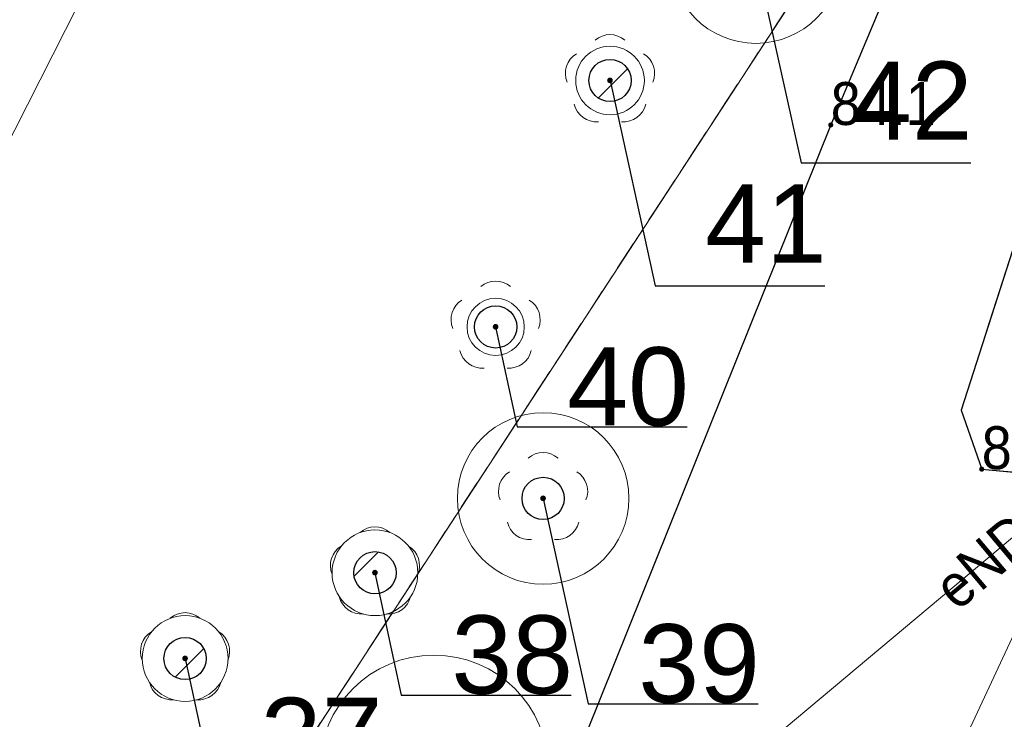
# Model space of a CAD drawing. Header units: metres. Extents: x 6540907 to 6541833, y 5893434 to 5894895.
# Tile 20 of 256: x 6540996 to 6541013, y 5893627 to 5893639. Entities that reach past the tile are written whole.
import ezdxf
from ezdxf import colors
from ezdxf.entities.mleader import LeaderData, LeaderLine
from ezdxf.enums import TextEntityAlignment as Align
from ezdxf.math import Vec2, Vec3

# ---------------------------------------------------------------- set-up
doc = ezdxf.new("R2010")
doc.units = ezdxf.units.M
doc.header["$MEASUREMENT"] = 0
for name, pattern in [('1.5_0.5', [2, 1.5, -0.5]), ('219-500', [0, 0]), ('egug-500', [1, 0.5, -0.5])]:
    doc.linetypes.add(name, pattern=pattern)
doc.layers.get('0').update_dxf_attribs({"color": 2, "linetype": 'CONTINUOUS', "lineweight": 5})
for name, color, linetype, lineweight in [('218-kontur użytku gruntowego', 251, 'CONTINUOUS', 9), ('219-działka ewidencyjna', 152, 'CONTINUOUS', 18), ('drzewo liściaste', 251, 'CONTINUOUS', 9), ('jezdnia', 251, 'CONTINUOUS', 9), ('krawężnik', 251, 'CONTINUOUS', 9), ('pikieta naturalna', 251, 'CONTINUOUS', 9), ('pikieta naturalna-Atr2', 251, 'CONTINUOUS', 9), ('przewód elektroenergetyczny podziemny', 251, 'CONTINUOUS', 9), ('przewód elektroenergetyczny podziemny-Atr1', 251, 'CONTINUOUS', 9), ('przewód wodociągowy', 251, 'CONTINUOUS', 9), ('woda stojąca', 251, 'CONTINUOUS', 9), ('z_i_drzewa_liściste_korony', 66, 'CONTINUOUS', 20), ('z_i_drzewa_opis', 7, 'CONTINUOUS', 25)]:
    doc.layers.add(name, color=color, linetype=linetype, lineweight=lineweight)
doc.styles.add('Opisowy', font='arial.ttf')
doc.styles.get("Standard").update_dxf_attribs({"font": 'Arial', "width": 0.75})

# ---------------------------------------------------------------- blocks, each defined once
blk = doc.blocks.new('PW01')
at = {"linetype": 'Continuous', "lineweight": 13}
h = blk.add_hatch(color=0, dxfattribs=at)
edge = h.paths.add_edge_path()
edge.add_arc((0, 0), 0.045, 0, 360)
blk = doc.blocks.new('OP021')
at = {"linetype": 'Continuous', "lineweight": 13}
h = blk.add_hatch(color=0, dxfattribs=at)
edge = h.paths.add_edge_path()
edge.add_arc((0, 0), 0.05, 0, 360)
at = {"color": 0, "linetype": 'Continuous', "lineweight": 13}
for centre, start, end in [((0, 0.4), 49.272, 130.728), ((-0.38, 0.124), 121.308, 202.548), ((0.38, 0.124), 337.452, 58.692), ((-0.235, -0.324), 193.221, 274.871), ((0.235, -0.324), 265.129, 346.779)]:
    blk.add_arc(centre, 0.4, start, end, dxfattribs=at)
blk = doc.blocks.new('_None')
blk = doc.blocks.new('punkt')
h = blk.add_hatch()
h.set_pattern_fill('ANSI32', color=256, scale=0.2)
h.set_pattern_definition([(45, (-4781848.87, -5644337.08), (-1.34703841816, 1.34703841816), []), (45, (-4781847.972, -5644337.08), (-1.34703841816, 1.34703841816), [])])
edge = h.paths.add_edge_path()
edge.add_arc((0, 0), 0.243, 0, 360)
blk.add_circle((0, 0), 0.243)

msp = doc.modelspace()

# ---------------------------------------------------------------- linework, layer by layer
at = {"layer": '218-kontur użytku gruntowego', "linetype": 'egug-500', "lineweight": 18, "flags": 128}
for points in [[(6541015.38, 5893648.033), (6541000.71, 5893625.563)], [(6541000.71, 5893625.563), (6541015.38, 5893648.033)]]:
    msp.add_lwpolyline(points, dxfattribs=at)
at = {"layer": '219-działka ewidencyjna', "linetype": '219-500', "lineweight": 18, "flags": 128}
msp.add_lwpolyline([(6541018.98, 5893653.543), (6541000.71, 5893625.563)], dxfattribs=at)
at = {"layer": 'jezdnia', "linetype": '1.5_0.5', "lineweight": 18, "flags": 128}
msp.add_lwpolyline([(6540921.23, 5893551.933), (6540924.81, 5893548.553), (6540929.08, 5893553.073), (6540942.44, 5893566.903), (6540948.83, 5893570.673), (6540957.35, 5893575.643), (6540959.24, 5893576.693), (6540967.4, 5893581.433), (6540969.59, 5893582.733), (6540972.14, 5893584.133), (6540973.93, 5893585.133), (6540977.19, 5893587.023), (6540983.03, 5893590.913), (6540987.16, 5893594.463), (6540988.5, 5893595.803), (6540993.97, 5893601.253), (6540998.31, 5893606.163), (6541001.31, 5893610.353), (6541002.44, 5893611.973), (6541003.89, 5893613.983), (6541005.24, 5893615.203), (6541007.68, 5893616.123), (6541010.72, 5893616.493), (6541014.25, 5893615.853), (6541018.77, 5893614.053), (6541020.68, 5893616.033), (6541015.79, 5893620.743), (6541014.35, 5893622.973), (6541014.44, 5893625.493), (6541015.79, 5893627.063), (6541031.2, 5893636.723), (6541029.11, 5893639.573), (6541014.27, 5893631.143), (6541013.09, 5893631.253), (6541012.73, 5893632.283), (6541014.9, 5893639.033), (6541015.56, 5893640.763), (6541016.28, 5893642.473), (6541018.17, 5893645.953), (6541014.81, 5893647.663), (6541010.45, 5893637.273), (6541005.96, 5893626.093), (6541002.87, 5893619.843), (6540997.93, 5893612.263), (6540994.91, 5893608.243), (6540988.4, 5893601.173), (6540982.23, 5893595.403), (6540975.63, 5893590.783), (6540966.12, 5893585.263), (6540958.27, 5893580.933), (6540948.75, 5893575.423), (6540936.8, 5893567.973), (6540932.82, 5893564.933)], close=True, dxfattribs=at)
at = {"layer": 'krawężnik', "linetype": 'Continuous', "lineweight": 25, "flags": 128}
for points in [[(6541014.81, 5893647.663), (6541010.45, 5893637.273), (6541005.96, 5893626.093), (6541002.87, 5893619.843), (6540997.93, 5893612.263), (6540994.91, 5893608.243), (6540988.4, 5893601.173), (6540982.23, 5893595.403), (6540975.63, 5893590.783), (6540966.12, 5893585.263), (6540958.27, 5893580.933)], [(6541018.17, 5893645.953), (6541016.28, 5893642.473), (6541015.56, 5893640.763), (6541014.9, 5893639.033), (6541012.73, 5893632.283), (6541013.09, 5893631.253), (6541014.27, 5893631.143), (6541029.11, 5893639.573)]]:
    msp.add_lwpolyline(points, dxfattribs=at)
at = {"layer": 'przewód elektroenergetyczny podziemny', "linetype": 'Continuous', "lineweight": 18, "flags": 128}
msp.add_lwpolyline([(6540949.3, 5893575.973), (6540983.91, 5893598.533), (6540995.37, 5893610.173), (6541000.93, 5893619.413), (6541019.64, 5893635.093)], dxfattribs=at)
at = {"layer": 'przewód wodociągowy', "linetype": 'Continuous', "lineweight": 18, "flags": 128}
msp.add_lwpolyline([(6541018.31, 5893638.003), (6541017.52, 5893636.663), (6541012.73, 5893626.393), (6541011.16, 5893620.703)], dxfattribs=at)
at = {"layer": 'woda stojąca', "linetype": 'Continuous', "lineweight": 18, "flags": 128}
msp.add_lwpolyline([(6540907.06, 5893551.52), (6540908.8, 5893553.343), (6540915.93, 5893559.893), (6540921.96, 5893564.723), (6540933.44, 5893577.593), (6540944.84, 5893585.783), (6540956.32, 5893594.783), (6540968.69, 5893605.193), (6540976.33, 5893611.183), (6540989.91, 5893626.723), (6540994.84, 5893634.553), (6541002.18, 5893649.033), (6541014.56, 5893655.533), (6541020.38, 5893659.203), (6541022.69, 5893664.113), (6541025.77, 5893665.143), (6541033.93, 5893669.823), (6541046.31, 5893678.023), (6541063.19, 5893689.683), (6541068.21, 5893694.263), (6541072.59, 5893699.483), (6541074.57, 5893702.573), (6541086.39, 5893706.053)], dxfattribs=at)
at = {"layer": 'z_i_drzewa_liściste_korony', "linetype": 'Continuous'}
for centre, radius in [((6541009.141, 5893640.201), 1.5), ((6541006.591, 5893638.051), 0.6), ((6541004.591, 5893633.741), 0.5), ((6541005.421, 5893630.741), 1.5), ((6541002.481, 5893629.441), 0.75), ((6540999.161, 5893627.941), 0.75), ((6541003.511, 5893626.001), 2)]:
    msp.add_circle(centre, radius, dxfattribs=at)

# ---------------------------------------------------------------- block references
at = {"layer": 'drzewo liściaste', "linetype": 'Continuous', "lineweight": 18}
for p in [(6541006.59, 5893638.053), (6541006.59, 5893638.053), (6541006.59, 5893638.053), (6541004.59, 5893633.743), (6541004.59, 5893633.743), (6541004.59, 5893633.743), (6541005.42, 5893630.743), (6541005.42, 5893630.743), (6541005.42, 5893630.743), (6541002.48, 5893629.443), (6541002.48, 5893629.443), (6541002.48, 5893629.443), (6540999.16, 5893627.943), (6540999.16, 5893627.943), (6540999.16, 5893627.943)]:
    msp.add_blockref('OP021', p, dxfattribs=at)
at = {"layer": 'pikieta naturalna', "linetype": 'Continuous', "lineweight": 13}
for p in [(6541010.45, 5893637.273), (6541013.09, 5893631.253)]:
    msp.add_blockref('PW01', p, dxfattribs=at)
at = {"layer": 'z_i_drzewa_opis', "ltscale": 0.01, "xscale": 1.520278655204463, "yscale": 1.520278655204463, "zscale": 1.520278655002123}
for p in [(6541006.591, 5893638.051), (6541004.591, 5893633.741), (6541005.421, 5893630.741), (6541002.481, 5893629.441), (6540999.161, 5893627.941)]:
    msp.add_blockref('punkt', p, dxfattribs=at)

# ---------------------------------------------------------------- texts
at = {"layer": 'pikieta naturalna-Atr2', "width": 0.9}
for p in [(6541010.45, 5893637.273), (6541013.09, 5893631.253)]:
    msp.add_text('84.1', height=0.75, dxfattribs=at).set_placement(p)
at = {"layer": 'przewód elektroenergetyczny podziemny-Atr1', "width": 0.9}
msp.add_text('eND', height=0.75, rotation=39.965, dxfattribs=at).set_placement((6541012.42, 5893629.043), align=Align.MIDDLE_LEFT)

# ---------------------------------------------------------------- leaders
at = {"layer": 'z_i_drzewa_opis'}
ml = msp.add_multileader_mtext('Standard', dxfattribs=at)
ml.set_content('42', color=256, style='Opisowy')
ml.set_leader_properties()
ml.set_arrow_properties(name='NONE')
ml.build(insert=Vec2(0, 0))
ml.multileader.update_dxf_attribs({"has_dogleg": 0, "text_left_attachment_type": 6, "text_right_attachment_type": 5, "text_top_attachment_type": 0, "text_bottom_attachment_type": 0, "dogleg_length": 1.914, "arrow_head_size": 7.005})
ctx = ml.context
ctx.base_point, ctx.char_height, ctx.arrow_head_size, ctx.landing_gap_size, ctx.plane_origin = Vec3(6541009.93, 5893636.608), 1.3683, 7.005, 0.876, Vec3(6541002.558, 5893632.224)
ctx.left_attachment, ctx.right_attachment, ctx.attachment_type = 6, 5, 2
notes = []
notes.append((ctx, [(1, (1, 1, 0), (6541006.889, 5893636.608), (1, 0), 3.041, [(0, [(6541009.141, 5893640.201), (6541009.93, 5893636.608), (6541009.93, 5893636.608), (6541009.93, 5893636.608), (6541009.93, 5893636.608), (6541009.93, 5893636.608), (6541009.93, 5893636.608), (6541009.93, 5893636.608), (6541009.93, 5893636.608), (6541009.93, 5893636.608), (6541009.93, 5893636.608), (6541009.93, 5893636.608), (6541009.93, 5893636.608), (6541009.93, 5893636.608), (6541009.93, 5893636.608), (6541009.93, 5893636.608), (6541009.93, 5893636.608), (6541009.93, 5893636.608), (6541009.93, 5893636.608), (6541009.93, 5893636.608), (6541009.93, 5893636.608), (6541009.93, 5893636.608), (6541009.93, 5893636.608), (6541009.93, 5893636.608), (6541009.93, 5893636.608), (6541009.93, 5893636.608), (6541009.93, 5893636.608), (6541009.93, 5893636.608), (6541009.93, 5893636.608), (6541009.93, 5893636.608), (6541009.93, 5893636.608), (6541009.93, 5893636.608), (6541009.93, 5893636.608), (6541009.93, 5893636.608), (6541009.93, 5893636.608), (6541009.93, 5893636.608), (6541009.93, 5893636.608), (6541009.93, 5893636.608), (6541009.93, 5893636.608), (6541009.93, 5893636.608), (6541009.93, 5893636.608), (6541009.93, 5893636.608), (6541009.93, 5893636.608), (6541009.93, 5893636.608), (6541009.93, 5893636.608), (6541009.93, 5893636.608), (6541009.93, 5893636.608), (6541009.93, 5893636.608), (6541009.93, 5893636.608), (6541009.93, 5893636.608), (6541009.93, 5893636.608), (6541009.93, 5893636.608), (6541009.93, 5893636.608), (6541009.93, 5893636.608), (6541009.93, 5893636.608), (6541009.93, 5893636.608), (6541009.93, 5893636.608), (6541009.93, 5893636.608), (6541009.93, 5893636.608), (6541009.93, 5893636.608), (6541009.93, 5893636.608), (6541009.93, 5893636.608), (6541009.93, 5893636.608), (6541009.93, 5893636.608), (6541009.93, 5893636.608), (6541009.93, 5893636.608), (6541009.93, 5893636.608), (6541009.93, 5893636.608), (6541009.93, 5893636.608), (6541009.93, 5893636.608), (6541009.93, 5893636.608), (6541009.93, 5893636.608), (6541009.93, 5893636.608), (6541009.93, 5893636.608), (6541009.93, 5893636.608), (6541009.93, 5893636.608), (6541009.93, 5893636.608), (6541009.93, 5893636.608), (6541009.93, 5893636.608), (6541009.93, 5893636.608), (6541009.93, 5893636.608), (6541009.93, 5893636.608), (6541009.93, 5893636.608), (6541009.93, 5893636.608), (6541009.93, 5893636.608), (6541009.93, 5893636.608), (6541009.93, 5893636.608), (6541009.93, 5893636.608), (6541009.93, 5893636.608), (6541009.93, 5893636.608), (6541009.93, 5893636.608), (6541009.93, 5893636.608), (6541009.93, 5893636.608), (6541009.93, 5893636.608), (6541009.93, 5893636.608), (6541009.93, 5893636.608), (6541009.93, 5893636.608), (6541009.93, 5893636.608), (6541009.93, 5893636.608), (6541009.93, 5893636.608), (6541009.93, 5893636.608), (6541009.93, 5893636.608), (6541009.93, 5893636.608), (6541009.93, 5893636.608), (6541009.93, 5893636.608), (6541009.93, 5893636.608), (6541009.93, 5893636.608), (6541009.93, 5893636.608), (6541009.93, 5893636.608), (6541009.93, 5893636.608), (6541009.93, 5893636.608), (6541009.93, 5893636.608), (6541009.93, 5893636.608), (6541009.93, 5893636.608), (6541009.93, 5893636.608), (6541009.93, 5893636.608), (6541009.93, 5893636.608), (6541009.93, 5893636.608), (6541009.93, 5893636.608), (6541009.93, 5893636.608), (6541009.93, 5893636.608), (6541009.93, 5893636.608), (6541009.93, 5893636.608), (6541009.93, 5893636.608), (6541009.93, 5893636.608), (6541009.93, 5893636.608)], 256, [])])]))
ctx.mtext.insert, ctx.mtext.flow_direction = Vec3(6541010.805, 5893638.382), 5
ml = msp.add_multileader_mtext('Standard', dxfattribs=at)
ml.set_content('41', color=256, style='Opisowy')
ml.set_leader_properties()
ml.set_arrow_properties(name='NONE')
ml.build(insert=Vec2(0, 0))
ml.multileader.update_dxf_attribs({"has_dogleg": 0, "text_left_attachment_type": 6, "text_right_attachment_type": 5, "text_top_attachment_type": 0, "text_bottom_attachment_type": 0, "dogleg_length": 1.914, "arrow_head_size": 7.005})
ctx = ml.context
ctx.base_point, ctx.char_height, ctx.arrow_head_size, ctx.landing_gap_size, ctx.plane_origin = Vec3(6541007.38, 5893634.458), 1.3683, 7.005, 0.876, Vec3(6541000.008, 5893630.074)
ctx.left_attachment, ctx.right_attachment, ctx.attachment_type = 6, 5, 2
notes.append((ctx, [(1, (1, 1, 0), (6541004.339, 5893634.458), (1, 0), 3.041, [(0, [(6541006.591, 5893638.051), (6541007.38, 5893634.458), (6541007.38, 5893634.458), (6541007.38, 5893634.458), (6541007.38, 5893634.458), (6541007.38, 5893634.458), (6541007.38, 5893634.458), (6541007.38, 5893634.458), (6541007.38, 5893634.458), (6541007.38, 5893634.458), (6541007.38, 5893634.458), (6541007.38, 5893634.458), (6541007.38, 5893634.458), (6541007.38, 5893634.458), (6541007.38, 5893634.458), (6541007.38, 5893634.458), (6541007.38, 5893634.458), (6541007.38, 5893634.458), (6541007.38, 5893634.458), (6541007.38, 5893634.458), (6541007.38, 5893634.458), (6541007.38, 5893634.458), (6541007.38, 5893634.458), (6541007.38, 5893634.458), (6541007.38, 5893634.458), (6541007.38, 5893634.458), (6541007.38, 5893634.458), (6541007.38, 5893634.458), (6541007.38, 5893634.458), (6541007.38, 5893634.458), (6541007.38, 5893634.458), (6541007.38, 5893634.458), (6541007.38, 5893634.458), (6541007.38, 5893634.458), (6541007.38, 5893634.458), (6541007.38, 5893634.458), (6541007.38, 5893634.458), (6541007.38, 5893634.458), (6541007.38, 5893634.458), (6541007.38, 5893634.458), (6541007.38, 5893634.458), (6541007.38, 5893634.458), (6541007.38, 5893634.458), (6541007.38, 5893634.458), (6541007.38, 5893634.458), (6541007.38, 5893634.458), (6541007.38, 5893634.458), (6541007.38, 5893634.458), (6541007.38, 5893634.458), (6541007.38, 5893634.458), (6541007.38, 5893634.458), (6541007.38, 5893634.458), (6541007.38, 5893634.458), (6541007.38, 5893634.458), (6541007.38, 5893634.458), (6541007.38, 5893634.458), (6541007.38, 5893634.458), (6541007.38, 5893634.458), (6541007.38, 5893634.458), (6541007.38, 5893634.458), (6541007.38, 5893634.458), (6541007.38, 5893634.458), (6541007.38, 5893634.458), (6541007.38, 5893634.458), (6541007.38, 5893634.458), (6541007.38, 5893634.458), (6541007.38, 5893634.458), (6541007.38, 5893634.458), (6541007.38, 5893634.458), (6541007.38, 5893634.458), (6541007.38, 5893634.458), (6541007.38, 5893634.458), (6541007.38, 5893634.458), (6541007.38, 5893634.458), (6541007.38, 5893634.458), (6541007.38, 5893634.458), (6541007.38, 5893634.458), (6541007.38, 5893634.458), (6541007.38, 5893634.458), (6541007.38, 5893634.458), (6541007.38, 5893634.458), (6541007.38, 5893634.458), (6541007.38, 5893634.458), (6541007.38, 5893634.458), (6541007.38, 5893634.458), (6541007.38, 5893634.458), (6541007.38, 5893634.458), (6541007.38, 5893634.458), (6541007.38, 5893634.458), (6541007.38, 5893634.458), (6541007.38, 5893634.458), (6541007.38, 5893634.458), (6541007.38, 5893634.458), (6541007.38, 5893634.458), (6541007.38, 5893634.458), (6541007.38, 5893634.458), (6541007.38, 5893634.458), (6541007.38, 5893634.458), (6541007.38, 5893634.458), (6541007.38, 5893634.458), (6541007.38, 5893634.458), (6541007.38, 5893634.458), (6541007.38, 5893634.458), (6541007.38, 5893634.458), (6541007.38, 5893634.458), (6541007.38, 5893634.458), (6541007.38, 5893634.458), (6541007.38, 5893634.458), (6541007.38, 5893634.458), (6541007.38, 5893634.458), (6541007.38, 5893634.458), (6541007.38, 5893634.458), (6541007.38, 5893634.458), (6541007.38, 5893634.458), (6541007.38, 5893634.458), (6541007.38, 5893634.458), (6541007.38, 5893634.458), (6541007.38, 5893634.458), (6541007.38, 5893634.458), (6541007.38, 5893634.458), (6541007.38, 5893634.458), (6541007.38, 5893634.458), (6541007.38, 5893634.458), (6541007.38, 5893634.458), (6541007.38, 5893634.458), (6541007.38, 5893634.458)], 256, [])])]))
ctx.mtext.insert, ctx.mtext.flow_direction = Vec3(6541008.255, 5893636.232), 5
ml = msp.add_multileader_mtext('Standard', dxfattribs=at)
ml.set_content('40', color=256, style='Opisowy')
ml.set_leader_properties()
ml.set_arrow_properties(name='NONE')
ml.build(insert=Vec2(0, 0))
ml.multileader.update_dxf_attribs({"has_dogleg": 0, "text_left_attachment_type": 6, "text_right_attachment_type": 5, "text_top_attachment_type": 0, "text_bottom_attachment_type": 0, "dogleg_length": 1.914, "arrow_head_size": 7.005})
ctx = ml.context
ctx.base_point, ctx.char_height, ctx.arrow_head_size, ctx.landing_gap_size, ctx.plane_origin = Vec3(6541004.967, 5893631.994), 1.3683, 7.005, 0.876, Vec3(6540998.008, 5893625.764)
ctx.left_attachment, ctx.right_attachment, ctx.attachment_type = 6, 5, 2
notes.append((ctx, [(1, (1, 1, 0), (6541001.927, 5893631.994), (1, 0), 3.041, [(0, [(6541004.591, 5893633.741), (6541004.967, 5893631.994), (6541004.967, 5893631.994), (6541004.967, 5893631.994), (6541004.967, 5893631.994), (6541004.967, 5893631.994), (6541004.967, 5893631.994), (6541004.967, 5893631.994), (6541004.967, 5893631.994), (6541004.967, 5893631.994), (6541004.967, 5893631.994), (6541004.967, 5893631.994), (6541004.967, 5893631.994), (6541004.967, 5893631.994), (6541004.967, 5893631.994), (6541004.967, 5893631.994), (6541004.967, 5893631.994), (6541004.967, 5893631.994), (6541004.967, 5893631.994), (6541004.967, 5893631.994), (6541004.967, 5893631.994), (6541004.967, 5893631.994), (6541004.967, 5893631.994), (6541004.967, 5893631.994), (6541004.967, 5893631.994), (6541004.967, 5893631.994), (6541004.967, 5893631.994), (6541004.967, 5893631.994), (6541004.967, 5893631.994), (6541004.967, 5893631.994), (6541004.967, 5893631.994), (6541004.967, 5893631.994), (6541004.967, 5893631.994), (6541004.967, 5893631.994), (6541004.967, 5893631.994), (6541004.967, 5893631.994), (6541004.967, 5893631.994), (6541004.967, 5893631.994), (6541004.967, 5893631.994), (6541004.967, 5893631.994), (6541004.967, 5893631.994), (6541004.967, 5893631.994), (6541004.967, 5893631.994), (6541004.967, 5893631.994), (6541004.967, 5893631.994), (6541004.967, 5893631.994), (6541004.967, 5893631.994), (6541004.967, 5893631.994), (6541004.967, 5893631.994), (6541004.967, 5893631.994), (6541004.967, 5893631.994), (6541004.967, 5893631.994), (6541004.967, 5893631.994), (6541004.967, 5893631.994), (6541004.967, 5893631.994), (6541004.967, 5893631.994), (6541004.967, 5893631.994), (6541004.967, 5893631.994), (6541004.967, 5893631.994), (6541004.967, 5893631.994), (6541004.967, 5893631.994), (6541004.967, 5893631.994), (6541004.967, 5893631.994), (6541004.967, 5893631.994), (6541004.967, 5893631.994), (6541004.967, 5893631.994), (6541004.967, 5893631.994), (6541004.967, 5893631.994), (6541004.967, 5893631.994), (6541004.967, 5893631.994), (6541004.967, 5893631.994), (6541004.967, 5893631.994), (6541004.967, 5893631.994), (6541004.967, 5893631.994), (6541004.967, 5893631.994), (6541004.967, 5893631.994), (6541004.967, 5893631.994), (6541004.967, 5893631.994), (6541004.967, 5893631.994), (6541004.967, 5893631.994), (6541004.967, 5893631.994), (6541004.967, 5893631.994), (6541004.967, 5893631.994), (6541004.967, 5893631.994), (6541004.967, 5893631.994), (6541004.967, 5893631.994), (6541004.967, 5893631.994), (6541004.967, 5893631.994), (6541004.967, 5893631.994), (6541004.967, 5893631.994), (6541004.967, 5893631.994), (6541004.967, 5893631.994), (6541004.967, 5893631.994), (6541004.967, 5893631.994), (6541004.967, 5893631.994), (6541004.967, 5893631.994), (6541004.967, 5893631.994), (6541004.967, 5893631.994), (6541004.967, 5893631.994), (6541004.967, 5893631.994), (6541004.967, 5893631.994), (6541004.967, 5893631.994), (6541004.967, 5893631.994), (6541004.967, 5893631.994), (6541004.967, 5893631.994), (6541004.967, 5893631.994), (6541004.967, 5893631.994), (6541004.967, 5893631.994), (6541004.967, 5893631.994), (6541004.967, 5893631.994), (6541004.967, 5893631.994), (6541004.967, 5893631.994), (6541004.967, 5893631.994), (6541004.967, 5893631.994), (6541004.967, 5893631.994), (6541004.967, 5893631.994), (6541004.967, 5893631.994), (6541004.967, 5893631.994), (6541004.967, 5893631.994), (6541004.967, 5893631.994), (6541004.967, 5893631.994), (6541004.967, 5893631.994), (6541004.967, 5893631.994), (6541004.967, 5893631.994), (6541004.967, 5893631.994), (6541004.967, 5893631.994)], 256, [])])]))
ctx.mtext.insert, ctx.mtext.flow_direction = Vec3(6541005.843, 5893633.385), 5
ml = msp.add_multileader_mtext('Standard', dxfattribs=at)
ml.set_content('39', color=256, style='Opisowy')
ml.set_leader_properties()
ml.set_arrow_properties(name='NONE')
ml.build(insert=Vec2(0, 0))
ml.multileader.update_dxf_attribs({"has_dogleg": 0, "text_left_attachment_type": 6, "text_right_attachment_type": 5, "text_top_attachment_type": 0, "text_bottom_attachment_type": 0, "dogleg_length": 1.914, "arrow_head_size": 7.005})
ctx = ml.context
ctx.base_point, ctx.char_height, ctx.arrow_head_size, ctx.landing_gap_size, ctx.plane_origin = Vec3(6541006.21, 5893627.148), 1.3683, 7.005, 0.876, Vec3(6540998.838, 5893622.764)
ctx.left_attachment, ctx.right_attachment, ctx.attachment_type = 6, 5, 2
notes.append((ctx, [(1, (1, 1, 0), (6541003.169, 5893627.148), (1, 0), 3.041, [(0, [(6541005.421, 5893630.741), (6541006.21, 5893627.148), (6541006.21, 5893627.148), (6541006.21, 5893627.148), (6541006.21, 5893627.148), (6541006.21, 5893627.148), (6541006.21, 5893627.148), (6541006.21, 5893627.148), (6541006.21, 5893627.148), (6541006.21, 5893627.148), (6541006.21, 5893627.148), (6541006.21, 5893627.148), (6541006.21, 5893627.148), (6541006.21, 5893627.148), (6541006.21, 5893627.148), (6541006.21, 5893627.148), (6541006.21, 5893627.148), (6541006.21, 5893627.148), (6541006.21, 5893627.148), (6541006.21, 5893627.148), (6541006.21, 5893627.148), (6541006.21, 5893627.148), (6541006.21, 5893627.148), (6541006.21, 5893627.148), (6541006.21, 5893627.148), (6541006.21, 5893627.148), (6541006.21, 5893627.148), (6541006.21, 5893627.148), (6541006.21, 5893627.148), (6541006.21, 5893627.148), (6541006.21, 5893627.148), (6541006.21, 5893627.148), (6541006.21, 5893627.148), (6541006.21, 5893627.148), (6541006.21, 5893627.148), (6541006.21, 5893627.148), (6541006.21, 5893627.148), (6541006.21, 5893627.148), (6541006.21, 5893627.148), (6541006.21, 5893627.148), (6541006.21, 5893627.148), (6541006.21, 5893627.148), (6541006.21, 5893627.148), (6541006.21, 5893627.148), (6541006.21, 5893627.148), (6541006.21, 5893627.148), (6541006.21, 5893627.148), (6541006.21, 5893627.148), (6541006.21, 5893627.148), (6541006.21, 5893627.148), (6541006.21, 5893627.148), (6541006.21, 5893627.148), (6541006.21, 5893627.148), (6541006.21, 5893627.148), (6541006.21, 5893627.148), (6541006.21, 5893627.148), (6541006.21, 5893627.148), (6541006.21, 5893627.148), (6541006.21, 5893627.148), (6541006.21, 5893627.148), (6541006.21, 5893627.148), (6541006.21, 5893627.148), (6541006.21, 5893627.148), (6541006.21, 5893627.148), (6541006.21, 5893627.148), (6541006.21, 5893627.148), (6541006.21, 5893627.148), (6541006.21, 5893627.148), (6541006.21, 5893627.148), (6541006.21, 5893627.148), (6541006.21, 5893627.148), (6541006.21, 5893627.148), (6541006.21, 5893627.148), (6541006.21, 5893627.148), (6541006.21, 5893627.148), (6541006.21, 5893627.148), (6541006.21, 5893627.148), (6541006.21, 5893627.148), (6541006.21, 5893627.148), (6541006.21, 5893627.148), (6541006.21, 5893627.148), (6541006.21, 5893627.148), (6541006.21, 5893627.148), (6541006.21, 5893627.148), (6541006.21, 5893627.148), (6541006.21, 5893627.148), (6541006.21, 5893627.148), (6541006.21, 5893627.148), (6541006.21, 5893627.148), (6541006.21, 5893627.148), (6541006.21, 5893627.148), (6541006.21, 5893627.148), (6541006.21, 5893627.148), (6541006.21, 5893627.148), (6541006.21, 5893627.148), (6541006.21, 5893627.148), (6541006.21, 5893627.148), (6541006.21, 5893627.148), (6541006.21, 5893627.148), (6541006.21, 5893627.148), (6541006.21, 5893627.148), (6541006.21, 5893627.148), (6541006.21, 5893627.148), (6541006.21, 5893627.148), (6541006.21, 5893627.148), (6541006.21, 5893627.148), (6541006.21, 5893627.148), (6541006.21, 5893627.148), (6541006.21, 5893627.148), (6541006.21, 5893627.148), (6541006.21, 5893627.148), (6541006.21, 5893627.148), (6541006.21, 5893627.148), (6541006.21, 5893627.148), (6541006.21, 5893627.148), (6541006.21, 5893627.148), (6541006.21, 5893627.148), (6541006.21, 5893627.148), (6541006.21, 5893627.148), (6541006.21, 5893627.148), (6541006.21, 5893627.148), (6541006.21, 5893627.148), (6541006.21, 5893627.148), (6541006.21, 5893627.148), (6541006.21, 5893627.148), (6541006.21, 5893627.148)], 256, [])])]))
ctx.mtext.insert, ctx.mtext.flow_direction = Vec3(6541007.085, 5893628.541), 5
ml = msp.add_multileader_mtext('Standard', dxfattribs=at)
ml.set_content('38', color=256, style='Opisowy')
ml.set_leader_properties()
ml.set_arrow_properties(name='NONE')
ml.build(insert=Vec2(0, 0))
ml.multileader.update_dxf_attribs({"has_dogleg": 0, "text_left_attachment_type": 6, "text_right_attachment_type": 5, "text_top_attachment_type": 0, "text_bottom_attachment_type": 0, "dogleg_length": 1.914, "arrow_head_size": 7.005})
ctx = ml.context
ctx.base_point, ctx.char_height, ctx.arrow_head_size, ctx.landing_gap_size, ctx.plane_origin = Vec3(6541002.941, 5893627.302), 1.3683, 7.005, 0.876, Vec3(6540995.898, 5893621.464)
ctx.left_attachment, ctx.right_attachment, ctx.attachment_type = 6, 5, 2
notes.append((ctx, [(1, (1, 1, 0), (6540999.901, 5893627.302), (1, 0), 3.041, [(0, [(6541002.481, 5893629.441), (6541002.941, 5893627.302), (6541002.941, 5893627.302), (6541002.941, 5893627.302), (6541002.941, 5893627.302), (6541002.941, 5893627.302), (6541002.941, 5893627.302), (6541002.941, 5893627.302), (6541002.941, 5893627.302), (6541002.941, 5893627.302), (6541002.941, 5893627.302), (6541002.941, 5893627.302), (6541002.941, 5893627.302), (6541002.941, 5893627.302), (6541002.941, 5893627.302), (6541002.941, 5893627.302), (6541002.941, 5893627.302), (6541002.941, 5893627.302), (6541002.941, 5893627.302), (6541002.941, 5893627.302), (6541002.941, 5893627.302), (6541002.941, 5893627.302), (6541002.941, 5893627.302), (6541002.941, 5893627.302), (6541002.941, 5893627.302), (6541002.941, 5893627.302), (6541002.941, 5893627.302), (6541002.941, 5893627.302), (6541002.941, 5893627.302), (6541002.941, 5893627.302), (6541002.941, 5893627.302), (6541002.941, 5893627.302), (6541002.941, 5893627.302), (6541002.941, 5893627.302), (6541002.941, 5893627.302), (6541002.941, 5893627.302), (6541002.941, 5893627.302), (6541002.941, 5893627.302), (6541002.941, 5893627.302), (6541002.941, 5893627.302), (6541002.941, 5893627.302), (6541002.941, 5893627.302), (6541002.941, 5893627.302), (6541002.941, 5893627.302), (6541002.941, 5893627.302), (6541002.941, 5893627.302), (6541002.941, 5893627.302), (6541002.941, 5893627.302), (6541002.941, 5893627.302), (6541002.941, 5893627.302), (6541002.941, 5893627.302), (6541002.941, 5893627.302), (6541002.941, 5893627.302), (6541002.941, 5893627.302), (6541002.941, 5893627.302), (6541002.941, 5893627.302), (6541002.941, 5893627.302), (6541002.941, 5893627.302), (6541002.941, 5893627.302), (6541002.941, 5893627.302), (6541002.941, 5893627.302), (6541002.941, 5893627.302), (6541002.941, 5893627.302), (6541002.941, 5893627.302), (6541002.941, 5893627.302), (6541002.941, 5893627.302), (6541002.941, 5893627.302), (6541002.941, 5893627.302), (6541002.941, 5893627.302), (6541002.941, 5893627.302), (6541002.941, 5893627.302), (6541002.941, 5893627.302), (6541002.941, 5893627.302), (6541002.941, 5893627.302), (6541002.941, 5893627.302), (6541002.941, 5893627.302), (6541002.941, 5893627.302), (6541002.941, 5893627.302), (6541002.941, 5893627.302), (6541002.941, 5893627.302), (6541002.941, 5893627.302), (6541002.941, 5893627.302), (6541002.941, 5893627.302), (6541002.941, 5893627.302), (6541002.941, 5893627.302), (6541002.941, 5893627.302), (6541002.941, 5893627.302), (6541002.941, 5893627.302), (6541002.941, 5893627.302), (6541002.941, 5893627.302), (6541002.941, 5893627.302), (6541002.941, 5893627.302), (6541002.941, 5893627.302), (6541002.941, 5893627.302), (6541002.941, 5893627.302), (6541002.941, 5893627.302), (6541002.941, 5893627.302), (6541002.941, 5893627.302), (6541002.941, 5893627.302), (6541002.941, 5893627.302), (6541002.941, 5893627.302), (6541002.941, 5893627.302), (6541002.941, 5893627.302), (6541002.941, 5893627.302), (6541002.941, 5893627.302), (6541002.941, 5893627.302), (6541002.941, 5893627.302), (6541002.941, 5893627.302), (6541002.941, 5893627.302), (6541002.941, 5893627.302), (6541002.941, 5893627.302), (6541002.941, 5893627.302), (6541002.941, 5893627.302), (6541002.941, 5893627.302), (6541002.941, 5893627.302), (6541002.941, 5893627.302), (6541002.941, 5893627.302), (6541002.941, 5893627.302), (6541002.941, 5893627.302), (6541002.941, 5893627.302), (6541002.941, 5893627.302), (6541002.941, 5893627.302), (6541002.941, 5893627.302), (6541002.941, 5893627.302), (6541002.941, 5893627.302), (6541002.941, 5893627.302)], 256, [])])]))
ctx.mtext.insert, ctx.mtext.flow_direction = Vec3(6541003.817, 5893628.695), 5
ml = msp.add_multileader_mtext('Standard', dxfattribs=at)
ml.set_content('37', color=256, style='Opisowy')
ml.set_leader_properties()
ml.set_arrow_properties(name='NONE')
ml.build(insert=Vec2(0, 0))
ml.multileader.update_dxf_attribs({"has_dogleg": 0, "text_left_attachment_type": 6, "text_right_attachment_type": 5, "text_top_attachment_type": 0, "text_bottom_attachment_type": 0, "dogleg_length": 1.914, "arrow_head_size": 7.005})
ctx = ml.context
ctx.base_point, ctx.char_height, ctx.arrow_head_size, ctx.landing_gap_size, ctx.plane_origin = Vec3(6540999.609, 5893625.863), 1.3683, 7.005, 0.876, Vec3(6540992.578, 5893619.964)
ctx.left_attachment, ctx.right_attachment, ctx.attachment_type = 6, 5, 2
notes.append((ctx, [(1, (1, 1, 0), (6540996.569, 5893625.863), (1, 0), 3.041, [(0, [(6540999.161, 5893627.941), (6540999.609, 5893625.863), (6540999.609, 5893625.863), (6540999.609, 5893625.863), (6540999.609, 5893625.863), (6540999.609, 5893625.863), (6540999.609, 5893625.863), (6540999.609, 5893625.863), (6540999.609, 5893625.863), (6540999.609, 5893625.863), (6540999.609, 5893625.863), (6540999.609, 5893625.863), (6540999.609, 5893625.863), (6540999.609, 5893625.863), (6540999.609, 5893625.863), (6540999.609, 5893625.863), (6540999.609, 5893625.863), (6540999.609, 5893625.863), (6540999.609, 5893625.863), (6540999.609, 5893625.863), (6540999.609, 5893625.863), (6540999.609, 5893625.863), (6540999.609, 5893625.863), (6540999.609, 5893625.863), (6540999.609, 5893625.863), (6540999.609, 5893625.863), (6540999.609, 5893625.863), (6540999.609, 5893625.863), (6540999.609, 5893625.863), (6540999.609, 5893625.863), (6540999.609, 5893625.863), (6540999.609, 5893625.863), (6540999.609, 5893625.863), (6540999.609, 5893625.863), (6540999.609, 5893625.863), (6540999.609, 5893625.863), (6540999.609, 5893625.863), (6540999.609, 5893625.863), (6540999.609, 5893625.863), (6540999.609, 5893625.863), (6540999.609, 5893625.863), (6540999.609, 5893625.863), (6540999.609, 5893625.863), (6540999.609, 5893625.863), (6540999.609, 5893625.863), (6540999.609, 5893625.863), (6540999.609, 5893625.863), (6540999.609, 5893625.863), (6540999.609, 5893625.863), (6540999.609, 5893625.863), (6540999.609, 5893625.863), (6540999.609, 5893625.863), (6540999.609, 5893625.863), (6540999.609, 5893625.863), (6540999.609, 5893625.863), (6540999.609, 5893625.863), (6540999.609, 5893625.863), (6540999.609, 5893625.863), (6540999.609, 5893625.863), (6540999.609, 5893625.863), (6540999.609, 5893625.863), (6540999.609, 5893625.863), (6540999.609, 5893625.863), (6540999.609, 5893625.863), (6540999.609, 5893625.863), (6540999.609, 5893625.863), (6540999.609, 5893625.863), (6540999.609, 5893625.863), (6540999.609, 5893625.863), (6540999.609, 5893625.863), (6540999.609, 5893625.863), (6540999.609, 5893625.863), (6540999.609, 5893625.863), (6540999.609, 5893625.863), (6540999.609, 5893625.863), (6540999.609, 5893625.863), (6540999.609, 5893625.863), (6540999.609, 5893625.863), (6540999.609, 5893625.863), (6540999.609, 5893625.863), (6540999.609, 5893625.863), (6540999.609, 5893625.863), (6540999.609, 5893625.863), (6540999.609, 5893625.863), (6540999.609, 5893625.863), (6540999.609, 5893625.863), (6540999.609, 5893625.863), (6540999.609, 5893625.863), (6540999.609, 5893625.863), (6540999.609, 5893625.863), (6540999.609, 5893625.863), (6540999.609, 5893625.863), (6540999.609, 5893625.863), (6540999.609, 5893625.863), (6540999.609, 5893625.863), (6540999.609, 5893625.863), (6540999.609, 5893625.863), (6540999.609, 5893625.863), (6540999.609, 5893625.863), (6540999.609, 5893625.863), (6540999.609, 5893625.863), (6540999.609, 5893625.863), (6540999.609, 5893625.863), (6540999.609, 5893625.863), (6540999.609, 5893625.863), (6540999.609, 5893625.863), (6540999.609, 5893625.863), (6540999.609, 5893625.863), (6540999.609, 5893625.863), (6540999.609, 5893625.863), (6540999.609, 5893625.863), (6540999.609, 5893625.863), (6540999.609, 5893625.863), (6540999.609, 5893625.863), (6540999.609, 5893625.863), (6540999.609, 5893625.863), (6540999.609, 5893625.863), (6540999.609, 5893625.863), (6540999.609, 5893625.863), (6540999.609, 5893625.863), (6540999.609, 5893625.863), (6540999.609, 5893625.863), (6540999.609, 5893625.863), (6540999.609, 5893625.863), (6540999.609, 5893625.863), (6540999.609, 5893625.863)], 256, [])])]))
ctx.mtext.insert, ctx.mtext.flow_direction = Vec3(6541000.485, 5893627.255), 5
for ctx, leaders in notes:
    for number, flags, end, landing, length, lines in leaders:
        leader = LeaderData()
        leader.index, (leader.has_last_leader_line, leader.has_dogleg_vector, leader.attachment_direction) = number, flags
        leader.last_leader_point, leader.dogleg_vector, leader.dogleg_length = Vec3(end), Vec3(landing), length
        for number, points, colour, breaks in lines:
            line = LeaderLine()
            line.index, line.vertices, line.color, line.breaks = number, Vec3.list(points), colors.encode_raw_color(colour), breaks
            leader.lines.append(line)
        ctx.leaders.append(leader)

doc.saveas('drawing.dxf')
